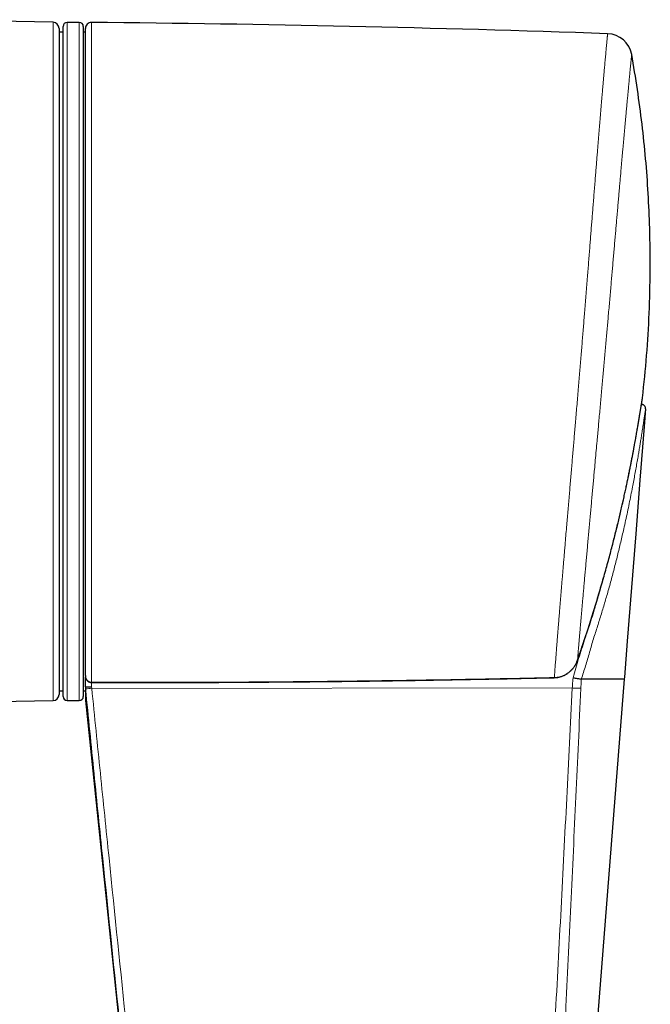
# Model space of a CAD drawing. Header units: millimetres. Extents: x 8 to 882, y 12 to 770.
# Tile 16 of 60: x 487 to 518, y 335 to 384. Entities that reach past the tile are written whole.
import ezdxf

# ---------------------------------------------------------------- set-up
doc = ezdxf.new("R2010")
doc.units = ezdxf.units.MM

msp = doc.modelspace()

# ---------------------------------------------------------------- linework, layer by layer
at = {"color": 7, "linetype": 'Continuous', "lineweight": 30}
for p, q in [((488.505, 383.871), (481.142, 384)), ((489.8, 383.866), (489.2, 383.866)), ((488.8, 383.571), (488.8, 350.661)), ((489, 383.384), (488.8, 383.384)), ((489, 367.116), (489, 383.666)), ((490, 383.666), (490, 350.566)), ((490.1, 383.384), (490, 383.384)), ((490.1, 351.596), (490.1, 383.564)), ((489, 350.566), (489, 367.116)), ((517.563, 364.99), (517.575, 364.989)), ((490.1, 351.034), (490.1, 351.541)), ((516.715, 351.423), (512.839, 302.258)), ((516.723, 351.524), (516.715, 351.423)), ((488.8, 350.849), (489, 350.849)), ((490, 350.849), (490.1, 350.849)), ((490.1, 351.036), (490.1, 351.034)), ((490.1, 351.034), (490.1, 350.366)), ((481.478, 350.239), (488.505, 350.361)), ((489.2, 350.366), (489.8, 350.366)), ((490.1, 350.366), (495.445, 299.3))]:
    msp.add_line(p, q, dxfattribs=at)
at = {"color": 252, "linetype": 'Continuous', "lineweight": 0}
for p, q in [((488.505, 367.116), (488.505, 383.871)), ((489.2, 383.866), (489.2, 367.116)), ((489.8, 350.366), (489.8, 383.866)), ((490.403, 383.864), (490.403, 351.266)), ((488.505, 350.361), (488.505, 367.116)), ((489.2, 367.116), (489.2, 350.366)), ((514.403, 352.35), (514.404, 352.35)), ((490.1, 351.034), (490.1, 351.591)), ((490.39, 351.266), (490.403, 351.266)), ((490.41, 351.255), (490.41, 351.044)), ((490.109, 350.943), (490.1, 351.036)), ((490.41, 351.044), (490.418, 350.966)), ((514.148, 350.984), (490.418, 350.966))]:
    msp.add_line(p, q, dxfattribs=at)
at = {"color": 7, "linetype": 'Continuous', "lineweight": 30, "flags": 128}
msp.add_lwpolyline([(517.767, 364.774), (517.698, 363.896), (517.489, 361.245), (517.28, 358.595), (517.071, 355.944), (516.862, 353.294), (516.758, 351.969), (516.723, 351.524)], dxfattribs=at)
at = {"color": 252, "linetype": 'Continuous', "lineweight": 0, "flags": 128}
msp.add_lwpolyline([(513.261, 351.501), (513.26, 351.495), (513.259, 351.493)], dxfattribs=at)
at = {"color": 7, "linetype": 'Continuous', "lineweight": 30}
for centre, radius, start, end in [((488.5, 383.571), 0.3, 0, 89), ((489.2, 383.666), 0.2, 90, 180), ((489.8, 383.666), 0.2, 0, 90), ((490.4, 383.564), 0.3, 89.4827, 180), ((481.366, -616.972), 1000.876, 88.023035, 89.482671), ((515.851, 382.059), 1.25, 10.1132, 88.023), ((488.5, 350.661), 0.3, 271, 0), ((489.2, 350.566), 0.2, 180, 270), ((489.8, 350.566), 0.2, 270, 0)]:
    msp.add_arc(centre, radius, start, end, dxfattribs=at)
at = {"color": 252, "linetype": 'Continuous', "lineweight": 0}
for centre, radius, start, end in [((490.375, 351.264), 0.0144, 322.6178, 7.3908), ((490.388, 351.263), 0.0146, 325.9342, 10.0126), ((490, 354.408), 3.467, 271.8055, 276.9261)]:
    msp.add_arc(centre, radius, start, end, dxfattribs=at)
for points, knots in [([(513.261, 351.501), (513.264, 351.538), (513.269, 351.611), (513.278, 351.731), (513.288, 351.858), (513.298, 351.995), (513.309, 352.14), (513.321, 352.295), (513.334, 352.457), (513.347, 352.628), (513.361, 352.808), (513.375, 352.991), (513.39, 353.177), (513.405, 353.365), (513.421, 353.56), (513.437, 353.761), (513.453, 353.97), (513.469, 354.164), (513.483, 354.343), (513.496, 354.504), (513.51, 354.668), (513.526, 354.862), (513.544, 355.088), (513.566, 355.349), (513.588, 355.617), (513.61, 355.891), (513.633, 356.172), (513.657, 356.452), (513.68, 356.731), (513.703, 357.009), (513.727, 357.291), (513.751, 357.579), (513.776, 357.871), (513.804, 358.211), (513.837, 358.6), (513.872, 359.016), (513.906, 359.413), (513.938, 359.79), (513.97, 360.172), (514.002, 360.548), (514.034, 360.917), (514.065, 361.279), (514.096, 361.643), (514.126, 362.005), (514.157, 362.363), (514.187, 362.718), (514.218, 363.075), (514.248, 363.434), (514.279, 363.796), (514.311, 364.177), (514.345, 364.579), (514.381, 365.001), (514.417, 365.424), (514.452, 365.837), (514.486, 366.238), (514.518, 366.628), (514.55, 367.018), (514.582, 367.402), (514.613, 367.779), (514.643, 368.149), (514.673, 368.519), (514.703, 368.889), (514.733, 369.258), (514.764, 369.644), (514.796, 370.046), (514.83, 370.465), (514.863, 370.882), (514.895, 371.284), (514.926, 371.672), (514.955, 372.045), (514.985, 372.416), (515.013, 372.778), (515.041, 373.131), (515.068, 373.474), (515.095, 373.814), (515.122, 374.151), (515.149, 374.485), (515.176, 374.83), (515.204, 375.187), (515.234, 375.553), (515.263, 375.914), (515.29, 376.259), (515.317, 376.588), (515.342, 376.902), (515.367, 377.21), (515.391, 377.508), (515.415, 377.794), (515.437, 378.07), (515.459, 378.34), (515.481, 378.605), (515.503, 378.864), (515.525, 379.13), (515.547, 379.399), (515.57, 379.672), (515.592, 379.936), (515.613, 380.185), (515.633, 380.418), (515.652, 380.636), (515.67, 380.847), (515.687, 381.046), (515.703, 381.234), (515.719, 381.412), (515.734, 381.582), (515.748, 381.745), (515.762, 381.9), (515.776, 382.055), (515.79, 382.208), (515.803, 382.356), (515.816, 382.495), (515.827, 382.619), (515.837, 382.73), (515.847, 382.828), (515.855, 382.918), (515.863, 382.997), (515.869, 383.066), (515.875, 383.126), (515.88, 383.177), (515.885, 383.22), (515.888, 383.255), (515.891, 383.284), (515.893, 383.305), (515.894, 383.307), (515.894, 383.309)], [0, 0, 0, 0, 0.008116, 0.016236, 0.024369, 0.032506, 0.040736, 0.048967, 0.057197, 0.065469, 0.073741, 0.082013, 0.089706, 0.0974, 0.105093, 0.112819, 0.120547, 0.128274, 0.133802, 0.139331, 0.144865, 0.150399, 0.158627, 0.166856, 0.175084, 0.183354, 0.191624, 0.199894, 0.207584, 0.215276, 0.222966, 0.23069, 0.238415, 0.24614, 0.257192, 0.268254, 0.277415, 0.286575, 0.29576, 0.304945, 0.313331, 0.321718, 0.330123, 0.338529, 0.346498, 0.354466, 0.362452, 0.370437, 0.378439, 0.386446, 0.395645, 0.404844, 0.414068, 0.423292, 0.431715, 0.440137, 0.448579, 0.457021, 0.465025, 0.473028, 0.481049, 0.489069, 0.497107, 0.505149, 0.514364, 0.523578, 0.532818, 0.542057, 0.550494, 0.558931, 0.567388, 0.575845, 0.583863, 0.591882, 0.599917, 0.607952, 0.616006, 0.624064, 0.633261, 0.642458, 0.651681, 0.660903, 0.669325, 0.677746, 0.686187, 0.694628, 0.702632, 0.710636, 0.718657, 0.726678, 0.734717, 0.74276, 0.751934, 0.761108, 0.770308, 0.779507, 0.787908, 0.796309, 0.804729, 0.813149, 0.821133, 0.829117, 0.837118, 0.845118, 0.853137, 0.861161, 0.870306, 0.879451, 0.888621, 0.897792, 0.906166, 0.91454, 0.922933, 0.931326, 0.939284, 0.947242, 0.955199, 0.963194, 0.97119, 0.979185, 0.989588, 1, 1, 1, 1]), ([(517.081, 382.279), (517.081, 382.278), (517.081, 382.275), (517.079, 382.255), (517.076, 382.227), (517.072, 382.193), (517.068, 382.151), (517.062, 382.099), (517.056, 382.037), (517.049, 381.966), (517.041, 381.887), (517.033, 381.801), (517.024, 381.707), (517.014, 381.603), (517.002, 381.487), (516.99, 381.359), (516.977, 381.222), (516.964, 381.08), (516.95, 380.935), (516.936, 380.786), (516.919, 380.609), (516.9, 380.4), (516.877, 380.155), (516.855, 379.92), (516.835, 379.7), (516.816, 379.497), (516.797, 379.281), (516.776, 379.054), (516.754, 378.813), (516.732, 378.564), (516.709, 378.316), (516.687, 378.068), (516.665, 377.822), (516.64, 377.537), (516.611, 377.209), (516.577, 376.835), (516.547, 376.486), (516.518, 376.166), (516.493, 375.877), (516.467, 375.575), (516.439, 375.26), (516.411, 374.933), (516.382, 374.601), (516.353, 374.273), (516.325, 373.951), (516.298, 373.635), (516.269, 373.309), (516.24, 372.974), (516.21, 372.63), (516.18, 372.282), (516.15, 371.935), (516.12, 371.589), (516.09, 371.244), (516.059, 370.888), (516.027, 370.521), (515.994, 370.142), (515.961, 369.762), (515.928, 369.391), (515.897, 369.03), (515.866, 368.679), (515.835, 368.321), (515.802, 367.955), (515.769, 367.583), (515.736, 367.211), (515.703, 366.842), (515.671, 366.478), (515.638, 366.118), (515.605, 365.749), (515.571, 365.371), (515.535, 364.986), (515.5, 364.601), (515.467, 364.231), (515.434, 363.874), (515.403, 363.53), (515.368, 363.143), (515.328, 362.712), (515.285, 362.24), (515.247, 361.816), (515.212, 361.438), (515.182, 361.106), (515.151, 360.769), (515.12, 360.427), (515.089, 360.08), (515.058, 359.739), (515.026, 359.391), (514.994, 359.04), (514.962, 358.685), (514.93, 358.334), (514.899, 357.988), (514.868, 357.647), (514.838, 357.313), (514.809, 356.986), (514.78, 356.665), (514.751, 356.348), (514.724, 356.037), (514.697, 355.735), (514.671, 355.446), (514.647, 355.17), (514.624, 354.907), (514.601, 354.652), (514.58, 354.404), (514.559, 354.165), (514.539, 353.936), (514.52, 353.716), (514.502, 353.505), (514.484, 353.303), (514.468, 353.11), (514.452, 352.928), (514.438, 352.763), (514.425, 352.612), (514.414, 352.475), (514.407, 352.392), (514.403, 352.35)], [0, 0, 0, 0, 0.010482, 0.020964, 0.029054, 0.037145, 0.045235, 0.05376, 0.062287, 0.070815, 0.07934, 0.087586, 0.095834, 0.104081, 0.112965, 0.121852, 0.130739, 0.139623, 0.147729, 0.155836, 0.163942, 0.175331, 0.186722, 0.19811, 0.206368, 0.214628, 0.222886, 0.231776, 0.240669, 0.249562, 0.258452, 0.266578, 0.274705, 0.282831, 0.294246, 0.305665, 0.317081, 0.325358, 0.333636, 0.341913, 0.350821, 0.359732, 0.368643, 0.377551, 0.385704, 0.393858, 0.402011, 0.410601, 0.419194, 0.427787, 0.436377, 0.444685, 0.452994, 0.461302, 0.470247, 0.479195, 0.488144, 0.497089, 0.505238, 0.513388, 0.521538, 0.530125, 0.538715, 0.547305, 0.555892, 0.564201, 0.57251, 0.580819, 0.589772, 0.598727, 0.607683, 0.616635, 0.624739, 0.632844, 0.640948, 0.652333, 0.663722, 0.675107, 0.683363, 0.69162, 0.699877, 0.708764, 0.717654, 0.726543, 0.735431, 0.745089, 0.75475, 0.764408, 0.774208, 0.784013, 0.793821, 0.803626, 0.813426, 0.8235, 0.833578, 0.843656, 0.85373, 0.863392, 0.873057, 0.882719, 0.892524, 0.902335, 0.912148, 0.921958, 0.931763, 0.941846, 0.951932, 0.962019, 0.972102, 0.981401, 0.990701, 1, 1, 1, 1]), ([(514.403, 352.35), (514.449, 352.483), (514.53, 352.717), (514.643, 353.053), (514.744, 353.358), (514.845, 353.663), (515.003, 354.146), (515.168, 354.669), (515.341, 355.231), (515.468, 355.655), (515.593, 356.08), (515.716, 356.508), (515.836, 356.936), (515.949, 357.353), (516.057, 357.757), (516.159, 358.15), (516.259, 358.543), (516.351, 358.911), (516.434, 359.256), (516.51, 359.575), (516.584, 359.895), (516.653, 360.2), (516.718, 360.491), (516.786, 360.801), (516.858, 361.142), (516.934, 361.507), (517.006, 361.865), (517.064, 362.162), (517.111, 362.407), (517.148, 362.599), (517.183, 362.789), (517.22, 362.989), (517.258, 363.197), (517.297, 363.414), (517.334, 363.628), (517.371, 363.838), (517.405, 364.041), (517.433, 364.204), (517.454, 364.33), (517.469, 364.422), (517.484, 364.512), (517.498, 364.599), (517.512, 364.683), (517.525, 364.763), (517.538, 364.839), (517.549, 364.909), (517.56, 364.975), (517.57, 365.035), (517.579, 365.09), (517.587, 365.14), (517.594, 365.184), (517.6, 365.222), (517.606, 365.254), (517.61, 365.28), (517.613, 365.299), (517.615, 365.313), (517.617, 365.32), (517.617, 365.322), (517.617, 365.322)], [0, 0, 0, 0, 0.027624, 0.048724, 0.069824, 0.09094, 0.112059, 0.170096, 0.199124, 0.228152, 0.257472, 0.286792, 0.316124, 0.345456, 0.372298, 0.399141, 0.425999, 0.452858, 0.474735, 0.496612, 0.518504, 0.540396, 0.559497, 0.578602, 0.604359, 0.630132, 0.654733, 0.679355, 0.693065, 0.706776, 0.720512, 0.734249, 0.750406, 0.766582, 0.783004, 0.799455, 0.815784, 0.832159, 0.840453, 0.848755, 0.857097, 0.865439, 0.87383, 0.882221, 0.890675, 0.899146, 0.907471, 0.915814, 0.924237, 0.932659, 0.941165, 0.949671, 0.958264, 0.966879, 0.975126, 0.983373, 0.991685, 1, 1, 1, 1]), ([(517.575, 364.989), (517.573, 364.989), (517.57, 364.987), (517.564, 364.97), (517.558, 364.954), (517.554, 364.938), (517.554, 364.936)], [0, 0, 0, 0, 0.310856, 0.622373, 0.931986, 1, 1, 1, 1]), ([(514.592, 351.422), (514.628, 351.532), (514.699, 351.751), (514.802, 352.081), (514.902, 352.412), (515, 352.745), (515.097, 353.077), (515.192, 353.408), (515.329, 353.827), (515.489, 354.341), (515.678, 354.949), (515.862, 355.574), (516.041, 356.214), (516.216, 356.871), (516.382, 357.528), (516.541, 358.186), (516.674, 358.763), (516.784, 359.26), (516.873, 359.676), (516.96, 360.091), (517.043, 360.504), (517.117, 360.885), (517.183, 361.235), (517.242, 361.552), (517.299, 361.867), (517.354, 362.177), (517.403, 362.463), (517.447, 362.724), (517.486, 362.961), (517.523, 363.192), (517.557, 363.402), (517.586, 363.588), (517.612, 363.753), (517.636, 363.91), (517.658, 364.054), (517.678, 364.185), (517.696, 364.301), (517.712, 364.407), (517.726, 364.5), (517.737, 364.576), (517.747, 364.637), (517.754, 364.684), (517.759, 364.721), (517.764, 364.748), (517.767, 364.767), (517.767, 364.771), (517.767, 364.774)], [0, 0, 0, 0, 0.022757, 0.04546, 0.068235, 0.091048, 0.113876, 0.136524, 0.158901, 0.200908, 0.242892, 0.284853, 0.329778, 0.374676, 0.419558, 0.464404, 0.509167, 0.537611, 0.566042, 0.594435, 0.62276, 0.650996, 0.673109, 0.695155, 0.717129, 0.73903, 0.760865, 0.778206, 0.795541, 0.81285, 0.830066, 0.84349, 0.856803, 0.870053, 0.883233, 0.89508, 0.906737, 0.91835, 0.929995, 0.941562, 0.951121, 0.960656, 0.970252, 0.97999, 0.989782, 1, 1, 1, 1]), ([(515.704, 356.465), (515.656, 356.296), (515.554, 355.928), (515.39, 355.362), (515.225, 354.81), (515.069, 354.302), (514.911, 353.838), (514.758, 353.371), (514.611, 352.901), (514.462, 352.433), (514.317, 351.964), (514.23, 351.648), (514.186, 351.49)], [0, 0, 0, 0, 0.101708, 0.220983, 0.340174, 0.434016, 0.527691, 0.622726, 0.717194, 0.811349, 0.90557, 1, 1, 1, 1]), ([(513.261, 351.501), (513.306, 351.504), (513.396, 351.509), (513.53, 351.536), (513.659, 351.576), (513.783, 351.631), (513.899, 351.698), (514.009, 351.778), (514.109, 351.871), (514.2, 351.974), (514.271, 352.075), (514.326, 352.171), (514.369, 352.259), (514.392, 352.32), (514.403, 352.35)], [0, 0, 0, 0, 0.0892877, 0.1788594, 0.2681515, 0.3571311, 0.4463847, 0.5353757, 0.6256451, 0.7161842, 0.8064676, 0.870947, 0.9355177, 1, 1, 1, 1]), ([(490.1, 351.596), (490.1, 351.595), (490.1, 351.583), (490.101, 351.559), (490.106, 351.531), (490.111, 351.507), (490.116, 351.49), (490.121, 351.475), (490.131, 351.449), (490.15, 351.411), (490.181, 351.368), (490.218, 351.332), (490.253, 351.307), (490.287, 351.289), (490.319, 351.277), (490.353, 351.269), (490.377, 351.267), (490.39, 351.266)], [0, 0, 0, 0, 0.0072902, 0.0763998, 0.1460948, 0.1864217, 0.2268675, 0.2560464, 0.2852718, 0.3995631, 0.5170687, 0.615094, 0.7155776, 0.7827204, 0.8507662, 0.9247225, 1, 1, 1, 1]), ([(490.403, 351.266), (491.616, 351.264), (494.044, 351.261), (497.121, 351.273), (499.632, 351.29), (501.579, 351.307), (503.526, 351.329), (505.473, 351.355), (507.42, 351.385), (509.367, 351.42), (511.314, 351.458), (512.612, 351.487), (513.261, 351.501)], [0, 0, 0, 0, 0.159284, 0.318569, 0.403744, 0.488919, 0.574095, 0.659272, 0.744453, 0.829634, 0.914817, 1, 1, 1, 1]), ([(514.186, 351.49), (514.178, 351.406), (514.163, 351.237), (514.153, 351.068), (514.148, 350.984)], [0, 0, 0, 0, 0.500128, 1, 1, 1, 1]), ([(514.573, 350.965), (514.576, 351.041), (514.582, 351.194), (514.584, 351.347), (514.585, 351.423)], [0, 0, 0, 0, 0.4998892, 1, 1, 1, 1]), ([(495.372, 300.083), (494.779, 305.765), (493.889, 314.289), (492.706, 325.655), (491.827, 334.131), (491.102, 341.163), (490.53, 346.751), (490.25, 349.545), (490.109, 350.943)], [0, 0, 0, 0, 0.335226, 0.502839, 0.670451, 0.835226, 0.917613, 1, 1, 1, 1]), ([(490.418, 350.966), (490.418, 350.966), (490.558, 349.569), (490.84, 346.775), (491.41, 341.187), (492.136, 334.156), (493.015, 325.679), (494.198, 314.314), (495.087, 305.79), (495.68, 300.107)], [0, 0, 0, 0, 0.000001, 0.082385, 0.164769, 0.329538, 0.497154, 0.664769, 1, 1, 1, 1]), ([(514.148, 350.984), (514.056, 349.168), (513.874, 345.536), (513.595, 340.089), (513.306, 334.642), (513.006, 329.195), (512.664, 323.188), (512.281, 316.619), (511.867, 309.488), (511.593, 304.733), (511.456, 302.356)], [0, 0, 0, 0, 0.112003, 0.224002, 0.335997, 0.447993, 0.559991, 0.706659, 0.853329, 1, 1, 1, 1]), ([(512.132, 302.326), (512.229, 304.141), (512.425, 307.772), (512.715, 313.218), (513.003, 318.665), (513.286, 324.112), (513.559, 329.527), (513.822, 334.91), (514.077, 340.262), (514.325, 345.614), (514.49, 349.181), (514.573, 350.965)], [0, 0, 0, 0, 0.111991, 0.223983, 0.335977, 0.447978, 0.559986, 0.669996, 0.780004, 0.890006, 1, 1, 1, 1]), ([(514.148, 350.984), (514.173, 350.983), (514.223, 350.98), (514.298, 350.977), (514.371, 350.973), (514.442, 350.97), (514.51, 350.968), (514.552, 350.966), (514.573, 350.965)], [0, 0, 0, 0, 0.165418, 0.33233, 0.5, 0.66767, 0.834582, 1, 1, 1, 1])]:
    msp.add_open_spline(points, degree=3, knots=knots, dxfattribs=at)
at = {"color": 7, "linetype": 'Continuous', "lineweight": 30}
for points, knots in [([(517.617, 365.322), (517.689, 366.017), (517.834, 367.407), (517.956, 369.501), (518.009, 371.601), (517.985, 373.572), (517.904, 375.413), (517.779, 377.124), (517.6, 378.84), (517.373, 380.56), (517.179, 381.705), (517.081, 382.279)], [0, 0, 0, 0, 0.123074, 0.246189, 0.369505, 0.493182, 0.593485, 0.694219, 0.795482, 0.897377, 1, 1, 1, 1]), ([(514.404, 352.35), (514.452, 352.489), (514.535, 352.731), (514.641, 353.044), (514.72, 353.283), (514.785, 353.479), (514.847, 353.667), (514.934, 353.934), (515.046, 354.281), (515.179, 354.704), (515.307, 355.118), (515.43, 355.525), (515.549, 355.925), (515.662, 356.318), (515.772, 356.705), (515.877, 357.085), (515.978, 357.457), (516.073, 357.817), (516.164, 358.164), (516.249, 358.498), (516.329, 358.822), (516.406, 359.137), (516.479, 359.443), (516.549, 359.741), (516.613, 360.021), (516.674, 360.291), (516.731, 360.55), (516.787, 360.806), (516.839, 361.051), (516.889, 361.287), (516.936, 361.515), (516.98, 361.735), (517.021, 361.941), (517.06, 362.137), (517.096, 362.323), (517.131, 362.506), (517.164, 362.681), (517.194, 362.847), (517.224, 363.007), (517.252, 363.16), (517.278, 363.307), (517.303, 363.446), (517.326, 363.578), (517.348, 363.704), (517.369, 363.825), (517.388, 363.936), (517.405, 364.041), (517.422, 364.14), (517.438, 364.237), (517.454, 364.329), (517.468, 364.416), (517.482, 364.499), (517.495, 364.577), (517.507, 364.649), (517.518, 364.717), (517.528, 364.781), (517.538, 364.841), (517.548, 364.898), (517.556, 364.95), (517.564, 364.999), (517.571, 365.043), (517.578, 365.084), (517.584, 365.122), (517.59, 365.156), (517.595, 365.188), (517.599, 365.215), (517.603, 365.239), (517.607, 365.26), (517.61, 365.276), (517.612, 365.289), (517.613, 365.298), (517.614, 365.305), (517.615, 365.309), (517.616, 365.315), (517.617, 365.319), (517.617, 365.323), (517.617, 365.323)], [0, 0, 0, 0, 0.028937, 0.050443, 0.065236, 0.078467, 0.091125, 0.104328, 0.133994, 0.163156, 0.191726, 0.219733, 0.247208, 0.274181, 0.30068, 0.326732, 0.352367, 0.376983, 0.400663, 0.423521, 0.445657, 0.467154, 0.488082, 0.508502, 0.528465, 0.545793, 0.564176, 0.581812, 0.59877, 0.615124, 0.630934, 0.646254, 0.661309, 0.674185, 0.687826, 0.700856, 0.713352, 0.725387, 0.737024, 0.748311, 0.759284, 0.769784, 0.779877, 0.789629, 0.799092, 0.808307, 0.816294, 0.824756, 0.833024, 0.841088, 0.848949, 0.856608, 0.864071, 0.871234, 0.878204, 0.885108, 0.891929, 0.898655, 0.905272, 0.911774, 0.918153, 0.924459, 0.930888, 0.9373, 0.943696, 0.950073, 0.956432, 0.962768, 0.969072, 0.975321, 0.981352, 0.988019, 0.993259, 0.996909, 0.999658, 1, 1, 1, 1]), ([(517.767, 364.774), (517.768, 364.79), (517.768, 364.823), (517.753, 364.871), (517.729, 364.912), (517.698, 364.944), (517.664, 364.966), (517.632, 364.98), (517.602, 364.987), (517.584, 364.989), (517.575, 364.989)], [0, 0, 0, 0, 0.153105, 0.306496, 0.454504, 0.592328, 0.716725, 0.826129, 0.920331, 1, 1, 1, 1]), ([(513.259, 351.494), (513.272, 351.494), (513.307, 351.495), (513.363, 351.5), (513.429, 351.509), (513.493, 351.521), (513.557, 351.537), (513.621, 351.557), (513.683, 351.58), (513.744, 351.607), (513.804, 351.637), (513.862, 351.67), (513.919, 351.707), (513.973, 351.747), (514.025, 351.789), (514.075, 351.834), (514.123, 351.882), (514.168, 351.933), (514.21, 351.986), (514.25, 352.042), (514.287, 352.1), (514.321, 352.16), (514.353, 352.221), (514.38, 352.285), (514.397, 352.328), (514.404, 352.35), (514.404, 352.35)], [0, 0, 0, 0, 0.024647, 0.06824, 0.111762, 0.155162, 0.198391, 0.241805, 0.285458, 0.329316, 0.373341, 0.417489, 0.461715, 0.505966, 0.550056, 0.594062, 0.638429, 0.683007, 0.727795, 0.772783, 0.817956, 0.863291, 0.908761, 0.954164, 0.999875, 1, 1, 1, 1]), ([(490.1, 351.596), (490.1, 351.587), (490.101, 351.564), (490.105, 351.529), (490.113, 351.493), (490.124, 351.459), (490.137, 351.429), (490.153, 351.4), (490.171, 351.374), (490.191, 351.349), (490.212, 351.328), (490.236, 351.309), (490.261, 351.292), (490.288, 351.279), (490.317, 351.267), (490.346, 351.26), (490.37, 351.256), (490.383, 351.256), (490.387, 351.256)], [0, 0, 0, 0, 0.060065, 0.141851, 0.222767, 0.293271, 0.361929, 0.429221, 0.493746, 0.556691, 0.618613, 0.679235, 0.739275, 0.798512, 0.857484, 0.921402, 0.979646, 1, 1, 1, 1]), ([(490.387, 351.256), (490.389, 351.255), (490.393, 351.255), (490.398, 351.255), (490.4, 351.255)], [0, 0, 0, 0, 0.478682, 1, 1, 1, 1]), ([(490.4, 351.255), (490.925, 351.254), (492.047, 351.252), (493.768, 351.253), (495.564, 351.257), (497.363, 351.265), (499.164, 351.277), (500.968, 351.292), (502.775, 351.311), (504.584, 351.333), (506.395, 351.36), (508.209, 351.39), (510.026, 351.423), (511.71, 351.458), (512.788, 351.482), (513.259, 351.493)], [0, 0, 0, 0, 0.068823, 0.147281, 0.225851, 0.304533, 0.383327, 0.462235, 0.541256, 0.620392, 0.699643, 0.779009, 0.858492, 0.938091, 1, 1, 1, 1]), ([(514.186, 351.489), (514.222, 351.483), (514.293, 351.471), (514.397, 351.454), (514.498, 351.437), (514.558, 351.428), (514.589, 351.423)], [0, 0, 0, 0, 0.247799, 0.498727, 0.7503043, 1, 1, 1, 1]), ([(516.715, 351.423), (516.711, 351.423), (516.704, 351.423), (516.647, 351.423), (516.558, 351.423), (516.431, 351.423), (516.271, 351.423), (516.078, 351.423), (515.852, 351.423), (515.597, 351.423), (515.303, 351.423), (514.97, 351.423), (514.717, 351.423), (514.59, 351.423)], [0, 0, 0, 0, 0.089092, 0.178184, 0.267274, 0.356365, 0.445458, 0.53455, 0.623643, 0.712736, 0.801827, 0.900912, 1, 1, 1, 1]), ([(490.1, 351.036), (490.101, 351.035), (490.104, 351.035), (490.119, 351.034), (490.141, 351.034), (490.17, 351.035), (490.206, 351.036), (490.248, 351.037), (490.294, 351.039), (490.345, 351.041), (490.384, 351.043), (490.407, 351.044), (490.41, 351.044)], [0, 0, 0, 0, 0.105458, 0.213976, 0.319434, 0.427947, 0.533465, 0.642036, 0.747677, 0.856376, 0.976698, 1, 1, 1, 1])]:
    msp.add_open_spline(points, degree=3, knots=knots, dxfattribs=at)

doc.saveas('drawing.dxf')
